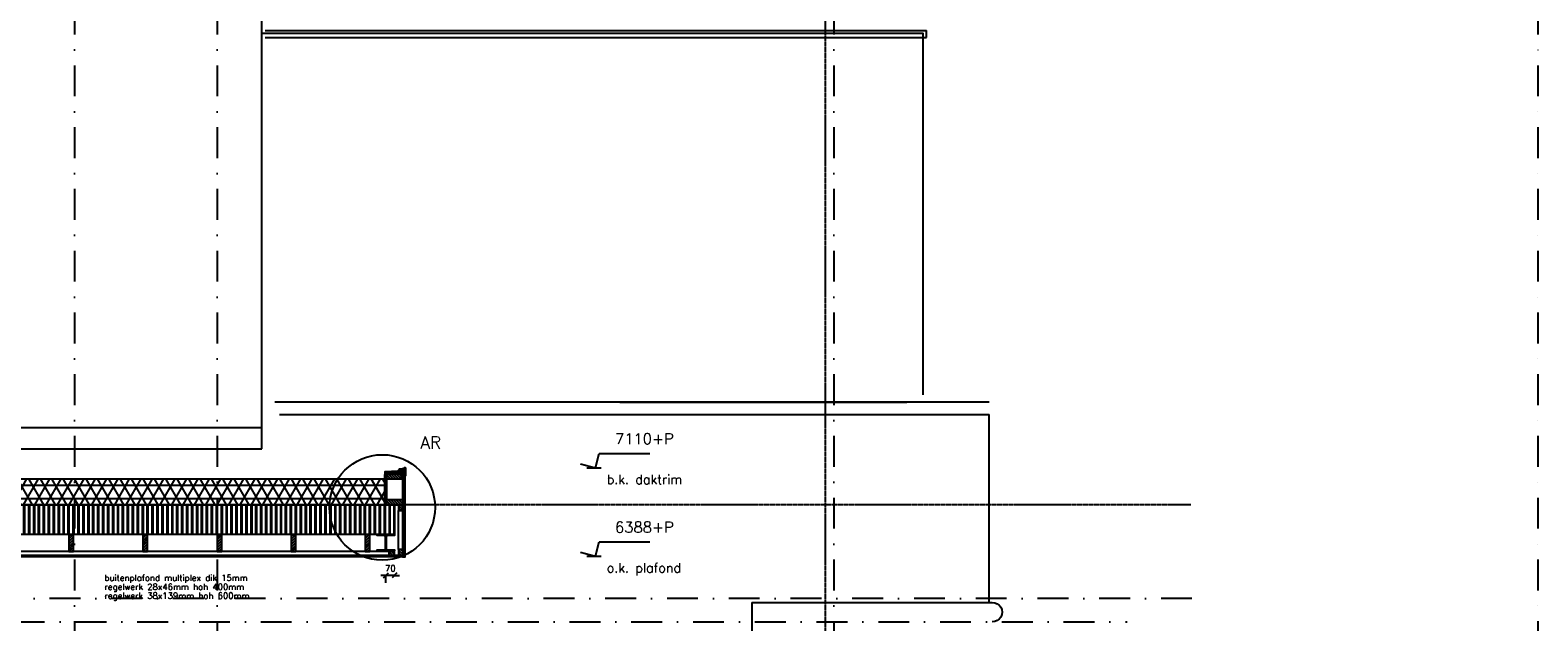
# Model space of a CAD drawing. Extents: x 145187 to 222247, y 87753 to 171871.
# Tile 23 of 37: x 162322 to 174532, y 98308 to 103099. Entities that reach past the tile are written whole.
import ezdxf

# ---------------------------------------------------------------- set-up
doc = ezdxf.new("R2010")
doc.units = 0
doc.header["$LTSCALE"] = 5
doc.header["$MEASUREMENT"] = 0
doc.header["$PDMODE"] = 3
doc.header["$PDSIZE"] = 0.1
doc.linetypes.add('DASHDOT', pattern=[1, 0.5, -0.25, 0, -0.25])
doc.linetypes.add('DD1', pattern=[2.66667, 1.66667, -0.5, 0, -0.5])
doc.layers.get('0').update_dxf_attribs({"linetype": 'CONTINUOUS'})
doc.layers.get('DEFPOINTS').update_dxf_attribs({"linetype": 'CONTINUOUS'})
for name, color, linetype in [('_DETAILNUMMERS', 4, 'CONTINUOUS'), ('_DETAILNUMMERSTEKST', 4, 'CONTINUOUS'), ('A--01A1_ACEER', 1, 'CONTINUOUS'), ('A--A21--_F--3-', 9, 'CONTINUOUS'), ('A--A21--_F-23-', 9, 'CONTINUOUS'), ('A--A23--_F--3-', 9, 'CONTINUOUS'), ('A--A25--_F--3-', 9, 'CONTINUOUS'), ('A--A27--_F--3-', 9, 'CONTINUOUS'), ('A--A28--_F--3-', 7, 'CONTINUOUS'), ('A--A42--_F--3-', 9, 'CONTINUOUS'), ('A--L13D3_VLOEREN', 3, 'CONTINUOUS'), ('A--L16D4_FUNDERING_F123-', 4, 'CONTINUOUS'), ('A--L21--_F-23-', 4, 'CONTINUOUS'), ('A--L21D1_BUITENWAND', 1, 'CONTINUOUS'), ('A--L21D3_BUITENWAND', 3, 'CONTINUOUS'), ('A--L25--_F-23-', 7, 'CONTINUOUS'), ('A--L27--', 7, 'CONTINUOUS'), ('A--L27--_F-23-', 7, 'CONTINUOUS'), ('A--L28--', 7, 'CONTINUOUS'), ('A--L28--_F--3-', 1, 'CONTINUOUS'), ('A--L31--', 2, 'CONTINUOUS'), ('A--L31--_F--3-', 7, 'CONTINUOUS'), ('A--L42--_F--3-', 7, 'CONTINUOUS'), ('A--L47--', 7, 'CONTINUOUS'), ('A--L47--_F--3-', 7, 'CONTINUOUS'), ('A--M$1A-_F123-', 1, 'CONTINUOUS'), ('A--M01A1_MAATVOERING', 1, 'CONTINUOUS'), ('A--M01B1_HOOGTE_MAATV', 1, 'CONTINUOUS'), ('A--T01A-25_TEKST', 2, 'CONTINUOUS'), ('A--T01B2_HOOGTE_MAATV', 2, 'CONTINUOUS'), ('A--T01B3_HOOGTE_MAATV', 3, 'CONTINUOUS'), ('NIEUWE_INDELING', 2, 'CONTINUOUS'), ('STRAMIEN', 8, 'DD1'), ('vluchttrapd', 1, 'CONTINUOUS'), ('X--LR---_CP', 7, 'CONTINUOUS')]:
    doc.layers.add(name, color=color, linetype=linetype)
doc.styles.add('HIEMSTRA', font='romans.shx')
doc.styles.add('HOOGTEXT', font='ROMANS.shx', dxfattribs={"height": 2.5})
doc.dimstyles.get("Standard").update_dxf_attribs({"dimscale": 50, "dimtxt": 2.5, "dimasz": 2, "dimexe": 0.3, "dimexo": 0.3, "dimgap": 2, "dimtad": 1, "dimdec": 0, "dimzin": 0, "dimdsep": 46, "dimtxsty": 'HIEMSTRA', "dimblk1": 'OBLIQUE', "dimblk2": 'OBLIQUE', "dimsah": 1, "dimcen": 0.09, "dimdle": 0.3, "dimclrd": 1, "dimclre": 1, "dimclrt": 2, "dimadec": 0, "dimazin": 0, "dimtfac": 1, "dimtdec": 4, "dimtix": 1, "dimtmove": 2, "dimatfit": 3, "dimldrblk": 'OBLIQUE', "dimfxl": 0, "dimtvp": 625, "dimtolj": 1, "dimtzin": 0, "dimarcsym": 0})

# ---------------------------------------------------------------- blocks, each defined once
blk = doc.blocks.new('Q020490-')
at = {"layer": 'A--L28--_F--3-', "color": 4, "linetype": 'Continuous'}
blk.add_lwpolyline([(70, -66.5), (-70, -66.5), (-70, -58), (-14.75, -58, 0.41421356), (-2.75, -46), (-2.75, 46, 0.41421356), (-14.75, 58), (-70, 58), (-70, 66.5), (70, 66.5), (70, 58), (14.75, 58, 0.41421356), (2.75, 46), (2.75, -46, 0.41421356), (14.75, -58), (70, -58)], format="xyb", close=True, dxfattribs=at)
at = {"layer": 'X--LR---_CP', "linetype": 'Continuous', "ltscale": 10}
for p in [(-2.75, 0), (0, 0), (2.75, 0)]:
    blk.add_point(p, dxfattribs=at)
blk = doc.blocks.new('Q040149-')
at = {"color": 1, "linetype": 'Continuous'}
blk.add_line((36, 5), (36, 5), dxfattribs=at)
at = {"layer": 'A--L47--_F--3-', "color": 1, "linetype": 'Continuous'}
for p, q in [((38, 8), (42, 7)), ((42, 7), (42, 10))]:
    blk.add_line(p, q, dxfattribs=at)
at = {"layer": 'A--L47--_F--3-', "color": 9, "linetype": 'ByBlock'}
for points in [[(11, 0), (11, 1), (10, 2), (10, 10), (20, 9), (33, 7), (30, 2), (27, 2), (27, 0), (31, 0), (32, 3), (46, 1), (46, 0), (47, 0, 0.668179), (48, 1), (46, 2), (33, 4), (34, 7), (37, 7), (37, 6), (36, 6), (36, 5), (37, 5), (38, 6), (38, 8), (20, 10), (-6, 13), (-6, 24), (2, 24, 1), (2, 25), (-6, 25, 0.414214), (-7, 25), (-7, -40), (-6, -40, 0.414214), (-6, -39), (-6, -37), (0, -37), (0, -35, 1), (-2, -35), (-2, -36), (-6, -36), (-6, -13), (-1, -13, 1), (-1, -11), (-6, -11), (-6, 12), (9, 10), (9, 2), (8, 1), (8, 0)], [(-2, 24), (2, 24, -1), (2, 22), (-1, 22), (-1, 17), (21, 15), (43, 12), (50, 3), (52, 3, -1), (52, 2), (51, 2), (52, 1, -1), (50, 0), (49, 2), (36, 4, -0.378866), (36, 4), (36, 5), (36, 6), (36, 5), (48, 3), (42, 10), (20, 13), (-2, 16), (-2, 24)]]:
    blk.add_lwpolyline(points, format="xyb", close=True, dxfattribs=at)
at = {"layer": 'X--LR---_CP', "linetype": 'Continuous'}
blk.add_point((0, 0), dxfattribs=at)
blk = doc.blocks.new('Q022605-')
at = {"layer": 'A--A27--_F--3-', "linetype": 'Continuous'}
h = blk.add_hatch(dxfattribs=at)
h.set_pattern_fill('ALFALINE', color=9, scale=15, style=0)
h.set_pattern_definition([(45, (0, 0), (-10.6066, 10.6066), [])])
h.paths.add_polyline_path([(0, 0), (28, 0), (28, 46), (0, 46)])
at = {"layer": 'A--L27--_F-23-', "color": 2, "linetype": 'Continuous'}
blk.add_lwpolyline([(0, 0), (28, 0), (28, 46), (0, 46)], close=True, dxfattribs=at)
at = {"layer": 'X--LR---_CP', "linetype": 'Continuous', "ltscale": 10}
blk.add_point((0, 0), dxfattribs=at)
blk = doc.blocks.new('HOOGTEP')
at = {"layer": 'A--M01A1_MAATVOERING'}
for p, q in [((-2.41, 0.65), (0, 0)), ((0, 0), (0.62, 2.33)), ((0.62, 2.33), (8.79, 2.33))]:
    blk.add_line(p, q, dxfattribs=at)
at = {"layer": 'A--M01B1_HOOGTE_MAATV'}
blk.add_line((-1.38, 0), (0.91, 0), dxfattribs=at)
at = {"layer": 'A--T01B2_HOOGTE_MAATV', "style": 'HOOGTEXT', "flags": 4}
blk.add_attdef('TEKST', (1.84, -0.67), '', height=1.5, dxfattribs=at)
at = {"layer": 'A--T01B3_HOOGTE_MAATV', "style": 'HOOGTEXT', "flags": 4}
blk.add_attdef('HOOGTE', (1.67, 3.82), '', height=1.75, dxfattribs=at)
blk = doc.blocks.new('_OBLIQUE')
at = {"color": 0, "linetype": 'ByBlock'}
blk.add_line((-0.5, -0.5), (0.5, 0.5), dxfattribs=at)
blk = doc.blocks.new('*D238')
at = {"layer": 'A--M$1A-_F123-', "color": 1, "lineweight": -2, "ltscale": 10}
for p, q in [((165203, 98684), (165163, 98684)), ((165203, 98624), (165203, 98690)), ((165273, 98684), (165203, 98684)), ((165273, 98684), (165313, 98684))]:
    blk.add_line(p, q, dxfattribs=at)
at = {"layer": 'DEFPOINTS', "color": 0, "ltscale": 10}
for p in [(165203, 98684), (165273, 98684), (165203, 98618)]:
    blk.add_point(p, dxfattribs=at)
at = {"layer": 'A--M$1A-_F123-', "color": 1, "lineweight": -2, "ltscale": 10, "xscale": 40, "yscale": 40, "zscale": 40}
blk.add_blockref('_OBLIQUE', (165203, 98684), dxfattribs=at)
at = {"layer": 'A--M$1A-_F123-', "color": 1, "lineweight": -2, "ltscale": 10, "xscale": 40, "yscale": 40, "zscale": 40, "rotation": 180}
blk.add_blockref('_OBLIQUE', (165273, 98684), dxfattribs=at)
at = {"layer": 'A--M$1A-_F123-', "color": 2, "ltscale": 10, "insert": (165239, 98741), "char_height": 50, "attachment_point": 5, "style": 'HIEMSTRA'}
blk.add_mtext('\\A1;70', dxfattribs=at)
blk = doc.blocks.new('A$C03381135')
at = {"layer": 'A--A21--_F--3-', "linetype": 'Continuous'}
h = blk.add_hatch(dxfattribs=at)
h.set_pattern_fill('ALFALINE', color=9, scale=15, angle=180, style=0)
h.set_pattern_definition([(225, (38, 85.203), (10.6066, -10.6066), [])])
h.paths.add_polyline_path([(38, 139), (0, 139), (0, 0), (38, 0)])
at = {"layer": 'A--L21--_F-23-', "color": 2, "linetype": 'Continuous'}
blk.add_lwpolyline([(38, 139), (0, 139), (0, 0), (38, 0)], close=True, dxfattribs=at)

msp = doc.modelspace()

# ---------------------------------------------------------------- hatches: boundary and pattern name
at = {"layer": 'A--01A1_ACEER'}
h = msp.add_hatch(dxfattribs=at)
h.set_pattern_fill('LINE', color=256, angle=90, style=0)
h.set_pattern_definition([(90, (157746.922, 91843.046), (-3.175, 2e-16), [])])
h.paths.add_polyline_path([(165193.5, 99500), (165208.5, 99500.7), (165208.5, 99255.9), (165193.5, 99255.9)])
h = msp.add_hatch(dxfattribs=at)
h.set_pattern_fill('LINE', color=256, angle=90, style=0)
h.set_pattern_definition([(90, (157893.726, 91848.244), (-3.175, 2e-16), [])])
h.paths.add_polyline_path([(165340.3, 99505.2), (165355.3, 99505.9), (165355.3, 98831.7), (165340.3, 98831.7)])
h = msp.add_hatch(dxfattribs=at)
h.set_pattern_fill('LINE', color=256, angle=180, style=0)
h.set_pattern_definition([(180, (172288.0017, 91387.2345), (-4e-16, -3.175), [])])
h.paths.add_polyline_path([(160835.9, 98833.8), (160835.9, 98848.8), (165340.3, 98848.8), (165340.3, 98833.8)])
at = {"layer": 'A--A21--_F--3-', "linetype": 'Continuous'}
h = msp.add_hatch(dxfattribs=at)
h.set_pattern_fill('ALFALINE', color=9, scale=15, angle=90, style=0)
h.set_pattern_definition([(135, (165304.523, 99465.225), (-10.6066, -10.6066), [])])
h.paths.add_polyline_path([(165340.3, 99465.2), (165340.3, 99505.2), (165208.5, 99505.2), (165208.5, 99465.2)])
h = msp.add_hatch(dxfattribs=at)
h.set_pattern_fill('ALFALINE', color=9, scale=15, angle=90, style=0)
h.set_pattern_definition([(135, (165304.531, 99255.899), (-10.6066, -10.6066), [])])
h.paths.add_polyline_path([(165340.3, 99255.9), (165340.3, 99295.9), (165208.5, 99295.9), (165208.5, 99255.9)])
at = {"layer": 'A--A21--_F-23-'}
h = msp.add_hatch(dxfattribs=at)
h.set_pattern_fill('ALFAISO', color=256, scale=80, style=0)
h.set_pattern_definition([(60, (0, -40), (-69.282032, 40), []), (120, (0, -40), (-69.282032, -40), [])])
h.paths.add_polyline_path([(152664.2, 99465.9), (165193.5, 99465.9), (165193.5, 99255.9), (152664.2, 99255.9)])
at = {"layer": 'A--A23--_F--3-', "linetype": 'Continuous'}
h = msp.add_hatch(dxfattribs=at)
h.set_pattern_fill('ALFAPLST', color=256, scale=40, angle=270, style=0)
h.set_pattern_definition([(270, (321438.993, -0.007), (-40, -7e-15), []), (270, (321434.993, -0.007), (-40, -7e-15), []), (270, (321430.993, -0.007), (-40, -7e-15), [])])
h.paths.add_polyline_path([(165272.5, 99015.9), (160774.7, 99015.9), (160774.7, 99255.9), (165272.5, 99255.9)])
at = {"layer": 'A--A25--_F--3-'}
h = msp.add_hatch(dxfattribs=at)
h.set_pattern_fill('ALFALINE', color=256, scale=15, style=0, pattern_type=2)
h.set_pattern_definition([(135, (165304.531, 99209.898), (10.6066, 10.6066), [])])
h.paths.add_polyline_path([(165340.3, 99209.9), (165340.3, 99255.9), (165306.4, 99255.9), (165306.4, 99209.9)])
h = msp.add_hatch(dxfattribs=at)
h.set_pattern_fill('ALFALINE', color=256, scale=15, style=0, pattern_type=2)
h.set_pattern_definition([(135, (165304.531, 98848.835), (10.6066, 10.6066), [])])
h.paths.add_polyline_path([(165340.3, 98848.8), (165340.3, 98894.8), (165306.4, 98894.8), (165306.4, 98848.8)])
at = {"layer": 'A--A42--_F--3-'}
h = msp.add_hatch(dxfattribs=at)
h.set_pattern_fill('ALFALINE', color=256, scale=4, angle=132.3132, style=0, pattern_type=2)
h.set_pattern_definition([(2.6868, (165365.6802, 99512.4217), (0.187505, -3.9956), [])])
h.paths.add_polyline_path([(165355, 99511.9), (165354.2, 99530.9), (165193.5, 99523.4), (165194.4, 99504.4), (165194.7, 99498.4), (165355.3, 99505.9)])

# ---------------------------------------------------------------- linework, layer by layer
at = {"layer": '_DETAILNUMMERS'}
msp.add_circle((165174, 99234.2), 427.3, dxfattribs=at)
at = {"layer": 'A--L13D3_VLOEREN'}
msp.add_lwpolyline([(152664.2, 99465.9), (165193.5, 99465.9), (165193.5, 99255.9), (152664.2, 99255.9)], close=True, dxfattribs=at)
for points in [[(152664.2, 99415.9), (165208.5, 99415.9)], [(152664.2, 99305.9), (165193.5, 99305.9)]]:
    msp.add_lwpolyline(points, dxfattribs=at)
at = {"layer": 'A--L16D4_FUNDERING_F123-', "color": 1, "ltscale": 10}
msp.add_line((170087.7, 100085.9), (164304.1, 100085.9), dxfattribs=at)
at = {"layer": 'A--L21--_F-23-', "color": 2, "linetype": 'Continuous'}
for points in [[(165340.3, 99465.2), (165340.3, 99505.2), (165208.5, 99500.7), (165208.5, 99465.2)], [(165340.3, 99255.9), (165340.3, 99295.9), (165208.5, 99295.9), (165208.5, 99255.9)]]:
    msp.add_lwpolyline(points, close=True, dxfattribs=at)
at = {"layer": 'A--L21--_F-23-', "linetype": 'Continuous'}
msp.add_lwpolyline([(165272.5, 99015.9), (160774.7, 99015.9), (160774.7, 99255.9), (165272.5, 99255.9)], close=True, dxfattribs=at)
at = {"layer": 'A--L21D1_BUITENWAND'}
for p, q in [((167098.5, 100085.9), (169421.8, 100085.9)), ((164342.8, 99985.9), (170087.7, 99985.9))]:
    msp.add_line(p, q, dxfattribs=at)
at = {"layer": 'A--L21D3_BUITENWAND'}
for p, q in [((164199.3, 99707.9), (164199.3, 103622)), ((154670.9, 99882.9), (164199.3, 99882.9)), ((154670.9, 99707.9), (164199.3, 99707.9))]:
    msp.add_line(p, q, dxfattribs=at)
at = {"layer": 'A--L21D3_BUITENWAND', "color": 3}
msp.add_lwpolyline([(164199.3, 99707.9), (164199.3, 103076), (169552.3, 103076), (169552.3, 100147.3)], dxfattribs=at)
at = {"layer": 'A--L25--_F-23-', "color": 2, "linetype": 'Continuous'}
msp.add_line((165108.5, 99255.9), (165340.3, 99255.9), dxfattribs=at)
for points in [[(165340.3, 99209.9), (165340.3, 99255.9), (165306.4, 99255.9), (165306.4, 99209.9)], [(165340.3, 98848.8), (165340.3, 98894.8), (165306.4, 98894.8), (165306.4, 98848.8)]]:
    msp.add_lwpolyline(points, close=True, dxfattribs=at)
at = {"layer": 'A--L31--'}
for p, q in [((164225, 103095.9), (169582.3, 103095.9)), ((169582.3, 103038.7), (169582.3, 103095.9)), ((164224.3, 103038.7), (169582.3, 103038.7))]:
    msp.add_line(p, q, dxfattribs=at)
at = {"layer": 'A--L31--', "linetype": 'Continuous'}
msp.add_line((170088.8, 98460.5, -6.8), (170087.7, 99985.9), dxfattribs=at)
msp.add_line((170088.8, 98460.5, -6.8), (170087.7, 99985.9), dxfattribs=at)
at = {"layer": 'A--L31--_F--3-', "color": 2, "linetype": 'Continuous'}
for points in [[(165193.5, 99500), (165208.5, 99500.7), (165208.5, 99255.9), (165193.5, 99255.9)], [(165340.3, 99505.2), (165355.3, 99505.9), (165355.3, 98831.7), (165340.3, 98831.7)], [(160835.9, 98833.8), (160835.9, 98848.8), (165340.3, 98848.8), (165340.3, 98833.8)]]:
    msp.add_lwpolyline(points, close=True, dxfattribs=at)
at = {"layer": 'A--L42--_F--3-', "color": 3, "linetype": 'Continuous'}
msp.add_line((165194.7, 99500.1), (165319.5, 99505.9), dxfattribs=at)
msp.add_lwpolyline([(165355.3, 99505.9), (165354.2, 99530.9), (165193.5, 99523.4), (165193.5, 99498)], dxfattribs=at)
at = {"layer": 'NIEUWE_INDELING', "color": 3}
for q in [(170112.6, 98465.1), (168167.1, 96494.6)]:
    msp.add_line((168167.1, 98465.1), q, dxfattribs=at)
at = {"layer": 'NIEUWE_INDELING', "color": 3, "extrusion": (0, 0, -1)}
msp.add_ellipse((170114.1, 98386.5), major_axis=(-55.6, 55.6), ratio=1, start_param=0.7670645, end_param=3.9438353, dxfattribs=at)
at = {"layer": 'STRAMIEN', "linetype": 'DASHDOT', "ltscale": 100}
for p, q in [((162682.5, 110315), (162682.5, 90172.2)), ((163835.7, 110315), (163835.7, 90172.2)), ((168831.8, 110315), (168831.8, 90754.3)), ((174531.8, 110315), (174531.8, 90754.3)), ((171730.5, 98495.9, -0.1), (149883, 98495.9)), ((160189.2, 98307.9), (171205.8, 98307.9))]:
    msp.add_line(p, q, dxfattribs=at)
at = {"layer": 'STRAMIEN', "color": 8, "linetype": 'DASHDOT'}
msp.add_line((168761.2, 106831.3, 16.6), (168761.2, 90881.9, 16.6), dxfattribs=at)
at = {"layer": 'STRAMIEN', "linetype": 'DASHDOT'}
msp.add_line((171722.7, 99255.9), (150148.7, 99255.9), dxfattribs=at)
at = {"layer": 'vluchttrapd', "ltscale": 10}
for p, q in [((165306.4, 98894.8), (165306.4, 99209.9)), ((165228.2, 98876.8), (160835.9, 98876.8))]:
    msp.add_line(p, q, dxfattribs=at)
at = {"layer": 'X--LR---_CP', "linetype": 'Continuous', "ltscale": 10}
for p in [(165340.3, 99465.2), (165340.3, 99255.9)]:
    msp.add_point(p, dxfattribs=at)
at = {"layer": 'X--LR---_CP'}
for p in [(165272.5, 99159.5), (165340.3, 99159.5), (165340.3, 99159.5), (165272.5, 98854.8), (165304.5, 98854.8), (165304.5, 98854.8)]:
    msp.add_point(p, dxfattribs=at)

# ---------------------------------------------------------------- block references
ref = msp.add_blockref('HOOGTEP', (166899.7, 99555.8), dxfattribs=dict(xscale=50, yscale=50, zscale=50))
ref.add_attrib('TEKST', 'b.k. daktrim', (166991.7, 99423.7), dxfattribs={"layer": 'A--T01B2_HOOGTE_MAATV', "height": 75, "style": 'HOOGTEXT', "flags": 4})
ref.add_attrib('HOOGTE', '7110+P', (167058.3, 99746.8), dxfattribs={"layer": 'A--T01B3_HOOGTE_MAATV', "height": 87.5, "style": 'HOOGTEXT', "flags": 4})
ref = msp.add_blockref('HOOGTEP', (166899.7, 98839.8), dxfattribs=dict(xscale=50, yscale=50, zscale=50))
ref.add_attrib('TEKST', 'o.k. plafond', (166991.7, 98707.7), dxfattribs={"layer": 'A--T01B2_HOOGTE_MAATV', "height": 75, "style": 'HOOGTEXT', "flags": 4})
ref.add_attrib('HOOGTE', '6388+P', (167058.3, 99030.8), dxfattribs={"layer": 'A--T01B3_HOOGTE_MAATV', "height": 87.5, "style": 'HOOGTEXT', "flags": 4})
at = {"layer": 'A--L27--', "rotation": 90}
msp.add_blockref('Q022605-', (165272.5, 98848.8), dxfattribs=at)
at = {"layer": 'A--L28--'}
msp.add_blockref('Q020490-', (165202.5, 98949.3), dxfattribs=at)
at = {"layer": 'A--L47--', "extrusion": (0, 0, -1), "zscale": -1}
msp.add_blockref('Q040149-', (-165354.7, 99530.9), dxfattribs=at)
at = {"layer": 'vluchttrapd', "ltscale": 10}
for p in [(162635.9, 98876.8), (163235.9, 98876.8), (163835.9, 98876.8), (164435.9, 98876.8), (165035.9, 98876.8)]:
    msp.add_blockref('A$C03381135', p, dxfattribs=at)

# ---------------------------------------------------------------- texts
at = {"layer": '_DETAILNUMMERSTEKST', "style": 'HIEMSTRA'}
msp.add_text('AR', height=100, dxfattribs=at).set_placement((165482.5, 99710.1))
at = {"layer": 'A--T01A-25_TEKST', "style": 'HIEMSTRA'}
for s, p in [('buitenplafond multiplex dik 15mm', (162923.7, 98639.3, 0)), ('regelwerk 28x46mm hoh 400mm', (162923.7, 98566.4, 0)), ('regelwerk 38x139mm hoh 600mm', (162923.7, 98494.3, 0))]:
    msp.add_text(s, height=50, dxfattribs=at).set_placement(p)

# ---------------------------------------------------------------- dimensions: what is measured, and where the dimension line sits
at = {"layer": 'A--M$1A-_F123-'}
dim = msp.add_linear_dim(base=(165202.5, 98684.4), p1=(165272.5, 98684.4), p2=(165202.5, 98617.9), dimstyle='Standard', override={"dimscale": 20}, dxfattribs=at)
dim.commit()
dim.dimension.update_dxf_attribs({"geometry": '*D238', "text_midpoint": (165238.7, 98740.7), "dimtype": 160})

doc.saveas('drawing.dxf')
